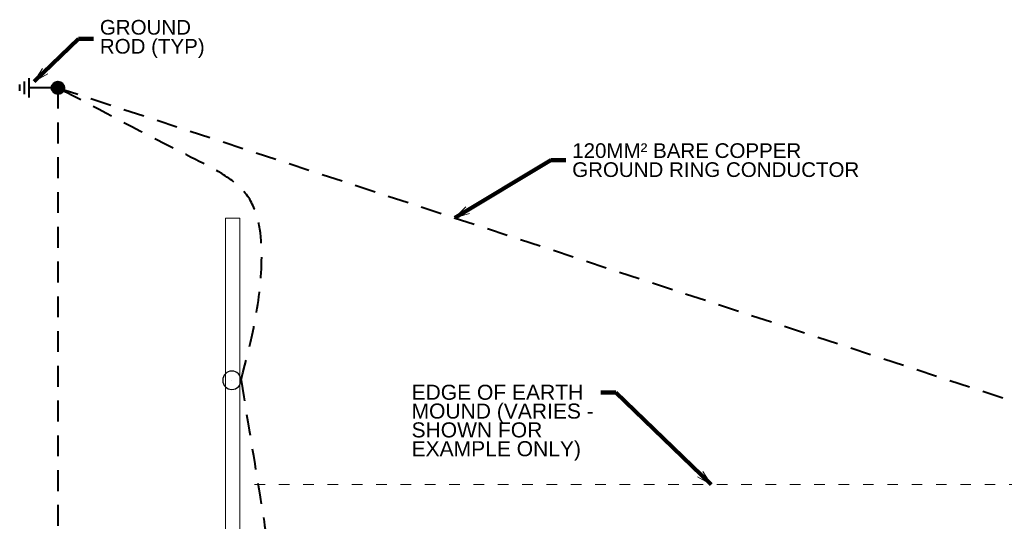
# Model space of a CAD drawing. Header units: inches. Extents: x -8534 to 5423, y -4988 to 1814.
# Tile 5 of 33: x -5755 to -5111, y -2368 to -2040. Entities that reach past the tile are written whole.
import ezdxf

# ---------------------------------------------------------------- set-up
doc = ezdxf.new("R2010")
doc.units = ezdxf.units.IN
doc.header["$LTSCALE"] = 200
doc.header["$MEASUREMENT"] = 0
doc.linetypes.add('DGN Style 2', pattern=[0.113678, 0.068207, -0.045471])
doc.linetypes.add('DGN Style 5', pattern=[0.079575, 0.034104, -0.045471])
for name, color, linetype, lineweight in [('A-FLOR', 30, 'Continuous', 0), ('E-DETL-TEXT', 3, 'Continuous', 0), ('E-GRND-CIRC', 4, 'Continuous', 40), ('Level 23', 7, 'Continuous', 0), ('Object', 7, 'Continuous', 30), ('SC Text', 7, 'Continuous', 0), ('SE Terminal', 7, 'Continuous', 0), ('Struct Stick Sym', 7, 'Continuous', 0)]:
    doc.layers.add(name, color=color, linetype=linetype, lineweight=lineweight)
doc.styles.add('Notes', font='arial.ttf', dxfattribs={"height": 0.098425})
doc.styles.add('Notes_0', font='arial.ttf')
doc.styles.add('Title Block - General', font='arial.ttf', dxfattribs={"height": 0.12})
doc.dimstyles.new('EAST', dxfattribs={"dimtxt": 9.8425, "dimasz": 9.8425, "dimexe": 4.92125, "dimexo": 4.92125, "dimgap": 4.92125, "dimtad": 1, "dimdec": 0, "dimzin": 11, "dimdsep": 46, "dimlunit": 3, "dimtxsty": 'Notes_0', "dimblk": 'TerminatorOpen_0.5', "dimcen": 0.09, "dimclrd": 1, "dimadec": 4, "dimazin": 3, "dimtfac": 1, "dimtdec": 0, "dimtofl": 0, "dimtmove": 0, "dimatfit": 1, "dimldrblk": 'TerminatorOpen_0.5', "dimfxl": 1, "dimfrac": 2, "dimtolj": 1, "dimtzin": 11, "dimlwd": 30, "dimarcsym": 0})

# ---------------------------------------------------------------- blocks, each defined once
blk = doc.blocks.new('TerminatorOpen_0.5')
at = {"color": 0, "linetype": 'ByBlock', "lineweight": -2}
for q in [(-1, 0.25), (-1, 0), (-1, -0.25)]:
    blk.add_line((0, 0), q, dxfattribs=at)
blk = doc.blocks.new('GROUND_5')
at = {"layer": 'E-GRND-CIRC', "linetype": 'Continuous'}
for p, q in [((0, 0), (0, -0.37525)), ((0.124875, -0.37525), (-0.125125, -0.37525)), ((0.083375, -0.437625), (-0.0835, -0.437625)), ((0.041625, -0.500125), (-0.04175, -0.500125))]:
    blk.add_line(p, q, dxfattribs=at)
blk = doc.blocks.new('E-101 LPS')
at = {"layer": 'A-FLOR', "linetype": 'DGN Style 5', "lineweight": 13}
blk.add_line((-5100.74, -2344.36, 144), (-5608, -2344.36, 144), dxfattribs=at)
at = {"layer": 'E-GRND-CIRC', "linetype": 'Continuous'}
for p, q in [((-5733.63, -2084.89, 109.42), (-5729.46, -2080.71, 109.42)), ((-5733.62, -2084.52, 109.42), (-5729.82, -2080.72, 109.42)), ((-5733.61, -2085.22, 109.42), (-5729.12, -2080.73, 109.42)), ((-5733.58, -2084.12, 109.42), (-5730.22, -2080.77, 109.42)), ((-5733.57, -2085.53, 109.42), (-5728.81, -2080.77, 109.42)), ((-5733.51, -2085.82, 109.42), (-5728.52, -2080.84, 109.42)), ((-5733.47, -2083.66, 109.42), (-5730.68, -2080.87, 109.42)), ((-5733.43, -2086.09, 109.42), (-5728.25, -2080.92, 109.42)), ((-5733.33, -2086.35, 109.42), (-5727.99, -2081.01, 109.42)), ((-5733.26, -2083.1, 109.42), (-5731.24, -2081.08, 109.42)), ((-5733.22, -2086.6, 109.42), (-5727.75, -2081.12, 109.42)), ((-5733.1, -2086.83, 109.42), (-5727.51, -2081.24, 109.42)), ((-5732.97, -2087.05, 109.42), (-5727.29, -2081.38, 109.42)), ((-5732.82, -2087.26, 109.42), (-5727.09, -2081.52, 109.42)), ((-5732.66, -2087.45, 109.42), (-5726.89, -2081.68, 109.42)), ((-5732.59, -2082.08, 109.42), (-5732.26, -2081.75, 109.42)), ((-5732.5, -2087.64, 109.42), (-5726.7, -2081.85, 109.42)), ((-5732.32, -2087.81, 109.42), (-5726.53, -2082.02, 109.42)), ((-5732.13, -2087.98, 109.42), (-5726.36, -2082.21, 109.42)), ((-5731.93, -2088.13, 109.42), (-5726.21, -2082.41, 109.42)), ((-5731.72, -2088.28, 109.42), (-5726.07, -2082.62, 109.42)), ((-5731.5, -2088.41, 109.42), (-5725.94, -2082.85, 109.42)), ((-5731.26, -2088.52, 109.42), (-5725.82, -2083.08, 109.42)), ((-5731.01, -2088.63, 109.42), (-5725.71, -2083.33, 109.42)), ((-5730.75, -2088.72, 109.42), (-5725.62, -2083.59, 109.42)), ((-5730.47, -2088.8, 109.42), (-5725.55, -2083.87, 109.42)), ((-5730.18, -2088.85, 109.42), (-5725.49, -2084.17, 109.42)), ((-5729.86, -2088.89, 109.42), (-5725.45, -2084.48, 109.42)), ((-5729.52, -2088.9, 109.42), (-5725.44, -2084.82, 109.42)), ((-5729.15, -2088.89, 109.42), (-5725.46, -2085.19, 109.42)), ((-5728.73, -2088.83, 109.42), (-5725.52, -2085.61, 109.42)), ((-5728.25, -2088.7, 109.42), (-5725.64, -2086.09, 109.42)), ((-5727.64, -2088.44, 109.42), (-5725.9, -2086.7, 109.42))]:
    blk.add_line(p, q, dxfattribs=at)
at = {"layer": 'E-GRND-CIRC', "linetype": 'DGN Style 2'}
for q in [(-4941.05, -2343.5, 109.99), (-5729.54, -3042.22, 109.99)]:
    blk.add_line((-5729.54, -2084.81, 109.99), q, dxfattribs=at)
at = {"layer": 'E-GRND-CIRC', "linetype": 'Continuous'}
blk.add_circle((-5729.54, -2084.81, 109.42), 4.1, dxfattribs=at)
at = {"layer": 'E-GRND-CIRC', "linetype": 'DGN Style 2'}
blk.add_spline([(-5609.8, -2276.11, 67.54), (-5596.28, -2195.22, 67.54), (-5604.78, -2156.74, 67.54), (-5639.67, -2131.68, 67.54), (-5729.54, -2084.81, 109.99)], degree=3, dxfattribs=at)
blk.add_open_spline([(-5609.8, -2276.11, 67.54), (-5605.03, -2305.21, 73.29), (-5600.26, -2334.31, 81.92), (-5595.48, -2363.41, 84.79), (-5591.08, -2390.29, 87.45), (-5591.95, -2419.04, 84.79), (-5595.48, -2446.67, 84.79), (-5596.16, -2451.92, 84.79), (-5603.03, -2460.28, 82.16), (-5603.23, -2460.48, 84.79), (-5604.15, -2461.38, 96.66), (-5605.06, -2462.28, 132.26), (-5605.98, -2463.18, 156)], degree=3, knots=[0, 0, 0, 0, 0.345955, 0.345955, 0.345955, 0.665513, 0.665513, 0.665513, 0.726285, 0.726285, 0.726285, 1, 1, 1, 1], dxfattribs=at)
at = {"layer": 'Level 23', "color": 2, "linetype": 'Continuous', "lineweight": 0, "extrusion": (-1, 0, 0), "elevation": 5619.98, "flags": 128}
blk.add_lwpolyline([(2472.11, 0), (2472.11, 117.33), (2444.11, 117.33), (2444.11, 137), (2170.11, 10.67), (2170.11, 0), (2472.11, 0)], close=True, dxfattribs=at)
at = {"layer": 'Level 23', "color": 2, "linetype": 'Continuous', "lineweight": 0, "flags": 128}
blk.add_lwpolyline([(-5610.64, -2170.11), (-5610.64, -2472.11), (-5619.98, -2472.11), (-5619.98, -2170.11), (-5610.64, -2170.11), (-5610.64, -2170.11)], close=True, dxfattribs=at)
at = {"layer": 'Level 23', "color": 2, "linetype": 'Continuous', "lineweight": 0, "extrusion": (2.20478e-16, 0.418708, 0.908121), "elevation": -898.96, "flags": 128}
blk.add_lwpolyline([(5610.64, 2276.91), (5610.64, 1975.19), (5619.98, 1975.19), (5619.98, 2276.91), (5610.64, 2276.91), (5610.64, 2276.91)], close=True, dxfattribs=at)
at = {"layer": 'Level 23', "color": 2, "linetype": 'Continuous', "lineweight": 0, "extrusion": (1, 0, 0), "elevation": -5610.64, "flags": 128}
blk.add_lwpolyline([(-2472.11, 0), (-2170.11, 0), (-2170.11, 10.67), (-2444.11, 137), (-2444.11, 117.33), (-2472.11, 117.33), (-2472.11, 0)], close=True, dxfattribs=at)
at = {"layer": 'Level 23', "color": 2, "linetype": 'Continuous', "lineweight": 0}
blk.add_3dface([(-5610.64, -2170.11, 10.67), (-5610.64, -2170.11), (-5619.98, -2170.11), (-5619.98, -2170.11, 10.67)], dxfattribs=at)
at = {"layer": 'Object', "color": 4, "linetype": 'Continuous', "lineweight": 30, "extrusion": (0, 0, -1)}
blk.add_circle((5615.8, -2276.11, -67.54), 6, dxfattribs=at)
at = {"layer": 'SE Terminal', "color": 4, "linetype": 'Continuous', "lineweight": 30}
blk.add_line((-5615.8, -2276.11, 67.54), (-5615.8, -2276.11, 83.54), dxfattribs=at)
at = {"layer": 'Struct Stick Sym', "color": 4, "linetype": 'Continuous', "lineweight": 0, "extrusion": (0, 1, 0), "elevation": -2170.11, "flags": 128}
blk.add_lwpolyline([(5610.64, 18.67), (5610.64, 10.67), (5619.98, 10.67), (5619.98, 18.67), (5610.64, 18.67), (5610.64, 18.67)], close=True, dxfattribs=at)
at = {"layer": 'Struct Stick Sym', "color": 4, "linetype": 'Continuous', "lineweight": 0, "extrusion": (0, 0.418708, 0.908121), "elevation": -891.69, "flags": 128}
blk.add_lwpolyline([(5619.98, 1978.54), (5619.98, 2280.26), (5610.64, 2280.26), (5610.64, 1978.54), (5619.98, 1978.54), (5619.98, 1978.54)], close=True, dxfattribs=at)
at = {"layer": 'Struct Stick Sym', "color": 4, "linetype": 'Continuous', "lineweight": 0}
for points in [[(-5619.98, -2170.11, 18.67), (-5619.98, -2170.11, 10.67), (-5619.98, -2444.11, 137), (-5619.98, -2444.11, 145)], [(-5619.98, -2170.11, 10.67), (-5610.64, -2170.11, 10.67), (-5610.64, -2444.11, 137), (-5619.98, -2444.11, 137)], [(-5610.64, -2444.11, 145), (-5610.64, -2444.11, 137), (-5610.64, -2170.11, 10.67), (-5610.64, -2170.11, 18.67)]]:
    blk.add_3dface(points, dxfattribs=at)
at = {"layer": 'E-GRND-CIRC', "linetype": 'Continuous', "xscale": 50, "yscale": 50, "zscale": 50, "rotation": 270}
blk.add_blockref('GROUND_5', (-5729.54, -2084.81, 109.99), dxfattribs=at)
at = {"layer": 'E-DETL-TEXT', "insert": (-5498.28, -2279.03, 144), "char_height": 9.8425, "width": 151.9903, "attachment_point": 1, "line_spacing_factor": 0.75, "style": 'Notes'}
blk.add_mtext('EDGE OF EARTH MOUND (VARIES - SHOWN FOR EXAMPLE ONLY)', dxfattribs=at)
at = {"layer": 'SC Text', "linetype": 'DGN Style 2', "char_height": 9.6, "attachment_point": 1, "line_spacing_factor": 0.776524, "style": 'Title Block - General'}
for s, insert in [('GROUND \\PROD (TYP)', (-5702.11, -2040.44, -28.22)), ('120MM² BARE COPPER\\PGROUND RING CONDUCTOR', (-5393.22, -2121.11, 109.99))]:
    blk.add_mtext(s, dxfattribs=dict(at, insert=insert))
at = {"layer": 'E-DETL-TEXT', "annotation_type": 0, "has_hookline": 1, "hookline_direction": 1, "text_width": 117.72}
blk.add_leader([(-5302.42, -2344.36, 144), (-5364.75, -2284.12, 144), (-5374.6, -2284.12, 144)], dimstyle='EAST', override={"dimtad": 0, "dimclrd": 0, "dimlwd": 65534}, dxfattribs=at)
at = {"layer": 'SC Text', "color": 1, "linetype": 'Continuous', "lineweight": 30, "annotation_type": 0, "has_hookline": 1, "hookline_direction": 0}
for points, text_width in [([(-5744.97, -2080.8, -28.22), (-5716.15, -2052.78, -28.22), (-5706.31, -2052.78, -28.22)], 67), ([(-5470.03, -2169.95, 109.99), (-5407.27, -2132.11, 109.99), (-5397.43, -2132.11, 109.99)], 186.87)]:
    blk.add_leader(points, dimstyle='EAST', override={"dimtad": 0, "dimclrd": 0, "dimlwd": 65534}, dxfattribs=dict(at, text_width=text_width))

msp = doc.modelspace()

# ---------------------------------------------------------------- block references
at = {"color": 7, "linetype": 'Continuous', "lineweight": 0}
msp.add_blockref('E-101 LPS', (0, 0), dxfattribs=at)

doc.saveas('drawing.dxf')
